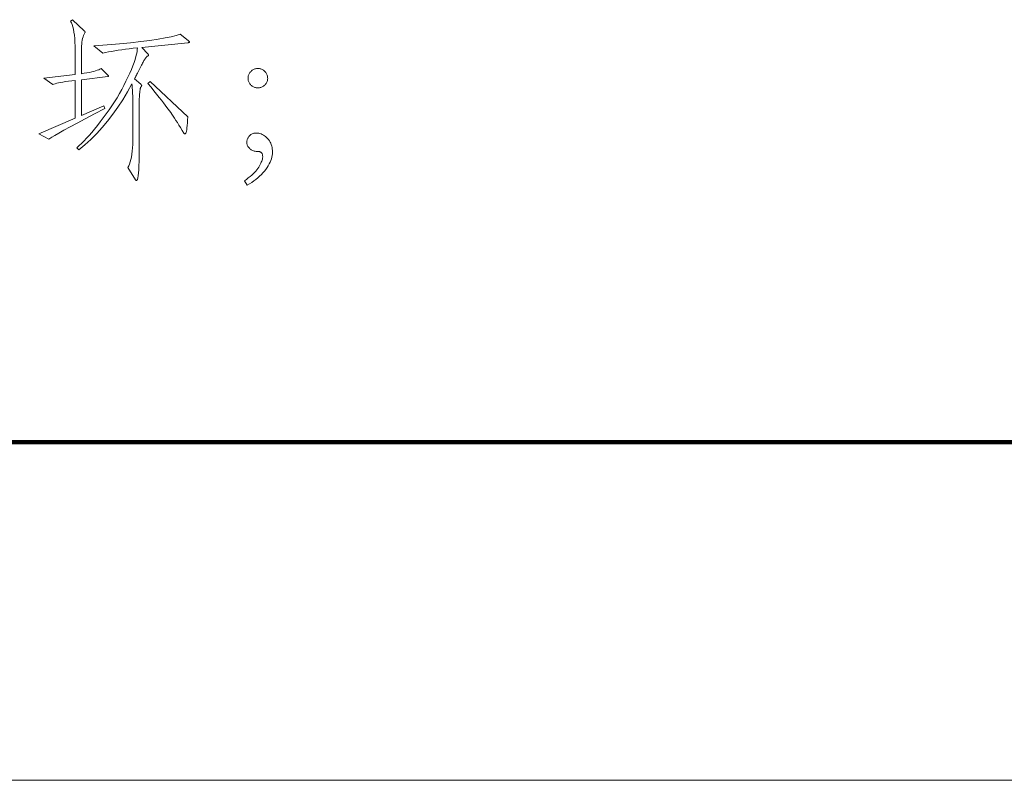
# Model space of a CAD drawing. Extents: x 0 to 1189, y 0 to 841.
# Tile 70 of 129: x 264 to 293, y 10 to 32. Entities that reach past the tile are written whole.
import ezdxf

# ---------------------------------------------------------------- set-up
doc = ezdxf.new("R2010")
doc.units = 0

msp = doc.modelspace()

# ---------------------------------------------------------------- linework, layer by layer
at = {"color": 7, "lineweight": 100}
msp.add_line((20, 20), (1169, 20), dxfattribs=at)
at = {"color": 7, "lineweight": 13}
msp.add_line((10, 10), (1179, 10), dxfattribs=at)
for points in [[(266.327, 30.809), (265.54, 30.719), (265.54, 29.658), (266.2, 29.943), (266.232, 29.87), (265.929, 29.709), (265.657, 29.565), (265.415, 29.435), (265.204, 29.321), (265.024, 29.223), (264.874, 29.14), (264.755, 29.072), (264.666, 29.02), (264.607, 28.983), (264.579, 28.962), (264.284, 29.12), (265.355, 29.579), (265.355, 30.698), (265.254, 30.686), (265.16, 30.673), (265.074, 30.661), (264.996, 30.649), (264.926, 30.636), (264.864, 30.624), (264.81, 30.612), (264.764, 30.6), (264.726, 30.589), (264.695, 30.577), (264.431, 30.762), (265.355, 30.873), (265.355, 31.585), (265.354, 31.712), (265.35, 31.829), (265.343, 31.938), (265.333, 32.038), (265.321, 32.129), (265.306, 32.211), (265.288, 32.284), (265.267, 32.349), (265.244, 32.404), (265.218, 32.451), (265.281, 32.493), (265.624, 32.166), (265.629, 32.161), (265.634, 32.156), (265.638, 32.151), (265.641, 32.147), (265.644, 32.143), (265.647, 32.139), (265.648, 32.135), (265.65, 32.132), (265.651, 32.129), (265.651, 32.126), (265.651, 32.124), (265.65, 32.121), (265.65, 32.119), (265.649, 32.116), (265.648, 32.114), (265.647, 32.111), (265.646, 32.109), (265.644, 32.107), (265.642, 32.105), (265.64, 32.103), (265.621, 32.067), (265.604, 32.028), (265.589, 31.985), (265.576, 31.938), (265.565, 31.887), (265.556, 31.833), (265.549, 31.776), (265.544, 31.714), (265.541, 31.649), (265.54, 31.58), (265.54, 30.894), (265.626, 30.908), (265.705, 30.922), (265.779, 30.936), (265.846, 30.951), (265.907, 30.966), (265.962, 30.982), (266.011, 30.998), (266.054, 31.014), (266.09, 31.03), (266.121, 31.047), (266.327, 30.851), (266.33, 30.848), (266.332, 30.845), (266.335, 30.842), (266.337, 30.839), (266.338, 30.836), (266.34, 30.833), (266.341, 30.831), (266.342, 30.828), (266.342, 30.825), (266.342, 30.822), (266.342, 30.82), (266.342, 30.818), (266.341, 30.816), (266.34, 30.814), (266.338, 30.812), (266.337, 30.811), (266.335, 30.81), (266.332, 30.81), (266.33, 30.809)], [(268.702, 31.876), (268.709, 31.869), (268.715, 31.864), (268.721, 31.858), (268.726, 31.853), (268.73, 31.849), (268.733, 31.844), (268.736, 31.84), (268.738, 31.837), (268.739, 31.834), (268.739, 31.831), (268.739, 31.828), (268.737, 31.826), (268.734, 31.823), (268.731, 31.821), (268.726, 31.819), (268.72, 31.818), (268.713, 31.816), (268.705, 31.815), (268.696, 31.813), (268.686, 31.812), (267.324, 31.675), (267.509, 31.48), (267.513, 31.475), (267.517, 31.472), (267.52, 31.468), (267.523, 31.464), (267.525, 31.46), (267.527, 31.457), (267.528, 31.454), (267.529, 31.451), (267.53, 31.448), (267.53, 31.445), (267.53, 31.443), (267.529, 31.44), (267.527, 31.437), (267.525, 31.434), (267.522, 31.431), (267.518, 31.429), (267.513, 31.426), (267.508, 31.423), (267.502, 31.419), (267.496, 31.416), (267.489, 31.412), (267.481, 31.407), (267.473, 31.399), (267.465, 31.391), (267.456, 31.38), (267.446, 31.368), (267.436, 31.354), (267.426, 31.339), (267.415, 31.322), (267.403, 31.303), (267.391, 31.282), (267.378, 31.259), (267.364, 31.234), (267.349, 31.206), (267.334, 31.176), (267.317, 31.144), (267.299, 31.109), (267.28, 31.072), (267.26, 31.033), (267.24, 30.991), (267.22, 30.95), (267.201, 30.913), (267.184, 30.879), (267.169, 30.849), (267.155, 30.822), (267.144, 30.798), (267.133, 30.779), (267.125, 30.762), (267.118, 30.75), (267.113, 30.741), (267.298, 30.582), (267.303, 30.578), (267.307, 30.574), (267.311, 30.57), (267.315, 30.566), (267.318, 30.562), (267.32, 30.559), (267.322, 30.555), (267.323, 30.552), (267.324, 30.548), (267.324, 30.545), (267.324, 30.542), (267.323, 30.539), (267.322, 30.535), (267.321, 30.532), (267.319, 30.528), (267.317, 30.524), (267.314, 30.52), (267.311, 30.517), (267.307, 30.512), (267.303, 30.508), (267.299, 30.503), (267.295, 30.495), (267.291, 30.484), (267.287, 30.47), (267.283, 30.454), (267.28, 30.435), (267.276, 30.414), (267.273, 30.39), (267.269, 30.363), (267.266, 30.334), (267.263, 30.303), (267.261, 30.27), (267.258, 30.237), (267.256, 30.201), (267.254, 30.165), (267.253, 30.128), (267.252, 30.089), (267.251, 30.049), (267.251, 30.007), (267.25, 29.965), (267.25, 28.629), (267.25, 28.459), (267.247, 28.308), (267.243, 28.174), (267.237, 28.058), (267.229, 27.96), (267.22, 27.88), (267.209, 27.817), (267.196, 27.772), (267.182, 27.746), (267.166, 27.737), (267.164, 27.737), (267.161, 27.738), (267.159, 27.739), (267.157, 27.74), (267.154, 27.742), (267.151, 27.744), (267.149, 27.747), (267.146, 27.75), (267.143, 27.754), (267.14, 27.758), (266.913, 28.122), (266.941, 28.17), (266.966, 28.225), (266.988, 28.287), (267.007, 28.355), (267.023, 28.431), (267.037, 28.514), (267.047, 28.603), (267.054, 28.7), (267.059, 28.803), (267.06, 28.914), (267.06, 30.033), (267.06, 30.108), (267.059, 30.179), (267.058, 30.245), (267.056, 30.308), (267.054, 30.366), (267.051, 30.42), (267.047, 30.469), (267.043, 30.515), (267.039, 30.556), (267.034, 30.593), (266.901, 30.355), (266.763, 30.126), (266.62, 29.907), (266.471, 29.697), (266.317, 29.497), (266.158, 29.307), (265.993, 29.126), (265.823, 28.954), (265.647, 28.792), (265.466, 28.64), (265.408, 28.708), (265.476, 28.768), (265.546, 28.835), (265.618, 28.907), (265.693, 28.986), (265.77, 29.07), (265.849, 29.161), (265.931, 29.259), (266.014, 29.362), (266.101, 29.471), (266.189, 29.587), (266.277, 29.706), (266.362, 29.825), (266.443, 29.945), (266.521, 30.065), (266.596, 30.186), (266.667, 30.306), (266.735, 30.428), (266.799, 30.549), (266.86, 30.671), (266.918, 30.793), (266.971, 30.912), (267.019, 31.024), (267.06, 31.129), (267.097, 31.227), (267.128, 31.317), (267.153, 31.401), (267.172, 31.477), (267.186, 31.547), (267.195, 31.609), (267.198, 31.664), (267.075, 31.65), (266.957, 31.636), (266.844, 31.621), (266.735, 31.605), (266.63, 31.589), (266.53, 31.573), (266.434, 31.555), (266.343, 31.538), (266.256, 31.519), (266.173, 31.501), (265.91, 31.717), (266.303, 31.748), (266.665, 31.78), (266.997, 31.813), (267.298, 31.846), (267.568, 31.881), (267.808, 31.916), (268.017, 31.952), (268.195, 31.989), (268.343, 32.027), (268.459, 32.066)], [(270.761, 31.052), (270.784, 31.051), (270.806, 31.049), (270.828, 31.044), (270.849, 31.038), (270.87, 31.03), (270.89, 31.021), (270.909, 31.009), (270.928, 30.996), (270.946, 30.981), (270.964, 30.965), (270.981, 30.947), (270.996, 30.929), (271.009, 30.91), (271.02, 30.89), (271.03, 30.87), (271.037, 30.849), (271.043, 30.827), (271.048, 30.805), (271.05, 30.782), (271.051, 30.759), (271.05, 30.736), (271.048, 30.713), (271.043, 30.691), (271.037, 30.67), (271.03, 30.65), (271.02, 30.63), (271.009, 30.611), (270.996, 30.593), (270.981, 30.575), (270.964, 30.558), (270.946, 30.543), (270.928, 30.529), (270.909, 30.517), (270.889, 30.506), (270.869, 30.497), (270.848, 30.49), (270.827, 30.484), (270.805, 30.48), (270.782, 30.477), (270.758, 30.477), (270.735, 30.477), (270.712, 30.48), (270.69, 30.484), (270.669, 30.49), (270.648, 30.498), (270.628, 30.507), (270.609, 30.518), (270.59, 30.531), (270.572, 30.545), (270.555, 30.561), (270.539, 30.578), (270.525, 30.596), (270.512, 30.615), (270.501, 30.634), (270.492, 30.653), (270.484, 30.674), (270.478, 30.695), (270.474, 30.716), (270.471, 30.739), (270.471, 30.762), (270.471, 30.785), (270.474, 30.807), (270.478, 30.829), (270.485, 30.85), (270.492, 30.871), (270.502, 30.891), (270.513, 30.91), (270.526, 30.929), (270.541, 30.947), (270.558, 30.965), (270.575, 30.981), (270.594, 30.996), (270.613, 31.009), (270.632, 31.021), (270.652, 31.03), (270.673, 31.038), (270.694, 31.044), (270.716, 31.049), (270.738, 31.051)], [(268.686, 29.621), (268.682, 29.525), (268.676, 29.439), (268.67, 29.363), (268.663, 29.297), (268.655, 29.241), (268.646, 29.196), (268.636, 29.16), (268.625, 29.135), (268.614, 29.12), (268.602, 29.115), (268.6, 29.115), (268.597, 29.115), (268.595, 29.117), (268.593, 29.118), (268.59, 29.12), (268.587, 29.122), (268.584, 29.125), (268.582, 29.128), (268.579, 29.132), (268.575, 29.136), (268.524, 29.22), (268.474, 29.301), (268.426, 29.377), (268.38, 29.449), (268.337, 29.517), (268.295, 29.581), (268.255, 29.641), (268.217, 29.697), (268.182, 29.748), (268.148, 29.796), (268.112, 29.845), (268.07, 29.901), (268.022, 29.964), (267.967, 30.035), (267.906, 30.112), (267.839, 30.197), (267.766, 30.289), (267.687, 30.389), (267.601, 30.495), (267.509, 30.609), (267.578, 30.661)], [(270.36, 27.732), (270.42, 27.772), (270.477, 27.812), (270.529, 27.852), (270.578, 27.892), (270.622, 27.933), (270.663, 27.973), (270.7, 28.014), (270.733, 28.054), (270.762, 28.095), (270.787, 28.135), (270.809, 28.175), (270.829, 28.212), (270.847, 28.247), (270.862, 28.28), (270.874, 28.311), (270.885, 28.339), (270.893, 28.366), (270.899, 28.39), (270.902, 28.411), (270.903, 28.431), (270.903, 28.449), (270.902, 28.466), (270.9, 28.481), (270.897, 28.496), (270.894, 28.51), (270.889, 28.522), (270.884, 28.533), (270.878, 28.543), (270.871, 28.552), (270.864, 28.56), (270.856, 28.567), (270.847, 28.574), (270.838, 28.579), (270.828, 28.584), (270.818, 28.588), (270.808, 28.591), (270.797, 28.594), (270.785, 28.596), (270.773, 28.597), (270.761, 28.597), (270.733, 28.598), (270.706, 28.6), (270.68, 28.604), (270.655, 28.61), (270.631, 28.617), (270.608, 28.626), (270.586, 28.636), (270.565, 28.648), (270.545, 28.661), (270.526, 28.676), (270.508, 28.693), (270.493, 28.709), (270.479, 28.727), (270.467, 28.744), (270.457, 28.763), (270.448, 28.782), (270.442, 28.802), (270.437, 28.822), (270.435, 28.843), (270.434, 28.864), (270.434, 28.885), (270.437, 28.906), (270.44, 28.927), (270.445, 28.947), (270.452, 28.966), (270.46, 28.985), (270.47, 29.004), (270.481, 29.022), (270.493, 29.039), (270.508, 29.057), (270.523, 29.073), (270.539, 29.087), (270.557, 29.1), (270.576, 29.111), (270.596, 29.12), (270.617, 29.128), (270.639, 29.133), (270.663, 29.138), (270.688, 29.14), (270.713, 29.141), (270.751, 29.139), (270.788, 29.135), (270.823, 29.127), (270.858, 29.115), (270.892, 29.101), (270.925, 29.083), (270.958, 29.062), (270.989, 29.038), (271.019, 29.011), (271.049, 28.98), (271.076, 28.947), (271.101, 28.912), (271.123, 28.876), (271.142, 28.839), (271.158, 28.799), (271.171, 28.758), (271.181, 28.716), (271.188, 28.672), (271.192, 28.626), (271.194, 28.579), (271.192, 28.53), (271.186, 28.481), (271.176, 28.432), (271.162, 28.382), (271.144, 28.331), (271.123, 28.279), (271.097, 28.227), (271.067, 28.174), (271.033, 28.121), (270.996, 28.067), (270.955, 28.013), (270.91, 27.961), (270.863, 27.911), (270.813, 27.861), (270.759, 27.814), (270.702, 27.768), (270.642, 27.724), (270.579, 27.681), (270.513, 27.639), (270.444, 27.6)]]:
    msp.add_lwpolyline(points, close=True, dxfattribs=at)

doc.saveas('drawing.dxf')
